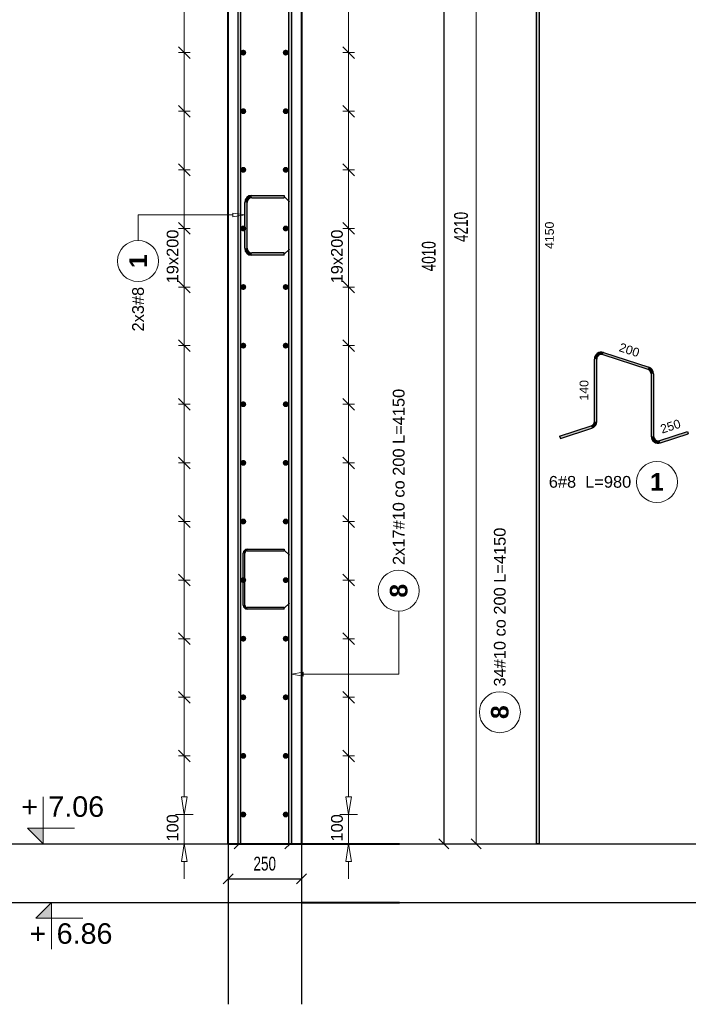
# Model space of a CAD drawing. Extents: x -1474 to 392745, y -90813 to 75879.
# Tile 4 of 9: x 378471 to 380752, y -84301 to -80941. Entities that reach past the tile are written whole.
import ezdxf
from ezdxf.enums import TextEntityAlignment as Align

# ---------------------------------------------------------------- set-up
doc = ezdxf.new("R2010")
doc.units = 0
doc.header["$LTSCALE"] = 10
doc.header["$MEASUREMENT"] = 0
doc.layers.add('P-Linia1', color=3, linetype='Continuous', lineweight=40)
doc.layers.add('P-Wymiar', color=254, linetype='Continuous', lineweight=9)
for name, color, linetype in [('RCAD_kształt pręta', 7, 'Continuous'), ('RCAD_opis kształtu pręta', 7, 'Continuous'), ('RCAD_opis rozkładu', 7, 'Continuous'), ('RCAD_pręt wyrzucony', 130, 'Continuous'), ('RCAD_pręty punktowe', 7, 'Continuous'), ('RCAD_symbole graficzne', 7, 'Continuous')]:
    doc.layers.add(name, color=color, linetype=linetype)
doc.styles.add('ROMANS', font='arial.ttf', dxfattribs={"width": 0.7})
doc.styles.add('style1', font='arial.ttf')
doc.styles.add('style3', font='arialbd.ttf')
doc.dimstyles.new('A25', dxfattribs={"dimscale": 27, "dimtxt": 1.75, "dimasz": 0.05, "dimexe": 0, "dimexo": 0, "dimgap": 1, "dimtad": 1, "dimdec": 4, "dimrnd": 1, "dimdsep": 46, "dimtxsty": 'ROMANS', "dimblk": '[[[[[[[[', "dimcen": 2, "dimdle": 2, "dimse1": 1, "dimse2": 1, "dimclrd": 256, "dimclrt": 1, "dimadec": 0, "dimazin": 0, "dimtfac": 1, "dimtdec": 4, "dimtix": 1, "dimtmove": 2, "dimatfit": 3, "dimldrblk": '[[[[[[[[', "dimfxl": 0, "dimtvp": 0.6, "dimtolj": 1, "dimlwd": -1, "dimarcsym": 0})

# ---------------------------------------------------------------- blocks, each defined once
blk = doc.blocks.new('[[[[[[[[')
at = {"layer": 'P-Wymiar'}
for p, q in [((-12.7, -12.7), (12.7, 12.7)), ((0, 0), (-4.6, 0)), ((0, 18), (0, -18))]:
    blk.add_line(p, q, dxfattribs=at)
blk = doc.blocks.new('*D140')
at = {"layer": 'Defpoints', "color": 0, "transparency": 16777216}
for p in [(379270.5, -79542.9), (380028, -79542.9), (379268.6, -83752.9)]:
    blk.add_point(p, dxfattribs=at)
at = {"layer": 'P-Wymiar', "transparency": 16777216}
blk.add_line((380028, -83751.6), (380028, -79544.3), dxfattribs=at)
at = {"layer": 'P-Wymiar', "transparency": 16777216, "xscale": 1.35, "yscale": 1.35, "zscale": 1.35}
for p, rotation in [((380028, -79542.9), 90), ((380028, -83752.9), 270)]:
    blk.add_blockref('[[[[[[[[', p, dxfattribs=dict(at, rotation=rotation))
at = {"layer": 'P-Wymiar', "color": 1, "transparency": 16777216, "insert": (379976.9, -81647.9), "char_height": 47.25, "attachment_point": 5, "rotation": 90, "style": 'ROMANS'}
blk.add_mtext('\\A1;4210', dxfattribs=at)
blk = doc.blocks.new('*D141')
at = {"transparency": 16777216}
blk.add_line((379183.3, -83872), (379430.6, -83872), dxfattribs=at)
at = {"layer": 'Defpoints', "color": 0, "transparency": 16777216}
for p in [(379182, -83375.2), (379432, -83375.2), (379432, -83872)]:
    blk.add_point(p, dxfattribs=at)
at = {"transparency": 16777216, "xscale": 1.35, "yscale": 1.35, "zscale": 1.35, "rotation": 180}
blk.add_blockref('[[[[[[[[', (379182, -83872), dxfattribs=at)
at = {"transparency": 16777216, "xscale": 1.35, "yscale": 1.35, "zscale": 1.35}
blk.add_blockref('[[[[[[[[', (379432, -83872), dxfattribs=at)
at = {"color": 1, "transparency": 16777216, "insert": (379307, -83820.9), "char_height": 47.25, "attachment_point": 5, "style": 'ROMANS', "bg_fill": 3, "box_fill_scale": 1.25, "bg_fill_color": 256, "bg_fill_true_color": 13158600, "bg_fill_transparency": 0}
blk.add_mtext('\\A1;250', dxfattribs=at)
blk = doc.blocks.new('*D143')
at = {"transparency": 16777216}
blk.add_line((379918, -79744.3), (379918, -83751.6), dxfattribs=at)
at = {"layer": 'Defpoints', "color": 0, "transparency": 16777216}
for p in [(378679, -79742.9), (379918, -83752.9), (379918, -83752.9)]:
    blk.add_point(p, dxfattribs=at)
at = {"transparency": 16777216, "xscale": 1.35, "yscale": 1.35, "zscale": 1.35}
for p, rotation in [((379918, -79742.9), 90), ((379918, -83752.9), 270)]:
    blk.add_blockref('[[[[[[[[', p, dxfattribs=dict(at, rotation=rotation))
at = {"color": 1, "transparency": 16777216, "insert": (379866.8, -81747.9), "char_height": 47.25, "attachment_point": 5, "rotation": 90, "style": 'ROMANS', "bg_fill": 3, "box_fill_scale": 1.25, "bg_fill_color": 256, "bg_fill_true_color": 13158600, "bg_fill_transparency": 0}
blk.add_mtext('\\A1;4010', dxfattribs=at)

msp = doc.modelspace()

# ---------------------------------------------------------------- hatches: boundary and pattern name
at = {"layer": 'RCAD_pręt wyrzucony'}
for points in [[(380233.50076, -79599.82593), (380243.50076, -79599.82593), (380243.50076, -83752.93326), (380233.50076, -83752.93326)], [(380460.52629, -82083.68255), (380462.99842, -82076.07409), (380617.01395, -82126.11677), (380614.54182, -82133.72523)], [(380439.58202, -82311.84096), (380431.58202, -82311.84096), (380431.58202, -82098.89945), (380439.58202, -82098.89945)], [(380625.59755, -82148.94213), (380633.59755, -82148.94213), (380633.59755, -82361.88364), (380625.59755, -82361.88364)], [(380315.55838, -82369.57571), (380313.08624, -82361.96725), (380420.52629, -82327.05787), (380422.99842, -82334.66632)], [(380657.01395, -82384.709), (380654.54182, -82377.10055), (380749.62118, -82346.20739), (380752.09332, -82353.81584)]]:
    msp.add_hatch(color=4, dxfattribs=at).paths.add_polyline_path(points, flags=0)
h = msp.add_hatch(color=4, dxfattribs=at)
edge = h.paths.add_edge_path(flags=0)
edge.add_line((380462.99842, -82076.07409), (380460.52629, -82083.68255))
edge.add_arc((380455.58202, -82098.89945), 16, 72, 180)
edge.add_line((380439.58202, -82098.89945), (380431.58202, -82098.89945))
edge.add_arc((380455.58202, -82098.89945), 24, 432, 540, ccw=False)
h = msp.add_hatch(color=4, dxfattribs=at)
edge = h.paths.add_edge_path(flags=0)
edge.add_line((380633.59755, -82148.94213), (380625.59755, -82148.94213))
edge.add_arc((380609.59755, -82148.94213), 16, 0, 72)
edge.add_line((380614.54182, -82133.72523), (380617.01395, -82126.11677))
edge.add_arc((380609.59755, -82148.94213), 24, 360, 432, ccw=False)
h = msp.add_hatch(color=4, dxfattribs=at)
edge = h.paths.add_edge_path(flags=0)
edge.add_line((380422.99842, -82334.66632), (380420.52629, -82327.05787))
edge.add_arc((380415.58202, -82311.84096), 16, -72, 0)
edge.add_line((380431.58202, -82311.84096), (380439.58202, -82311.84096))
edge.add_arc((380415.58202, -82311.84096), 24, 288, 360, ccw=False)
h = msp.add_hatch(color=4, dxfattribs=at)
edge = h.paths.add_edge_path(flags=0)
edge.add_line((380625.59755, -82361.88364), (380633.59755, -82361.88364))
edge.add_arc((380649.59755, -82361.88364), 16, 180, 288)
edge.add_line((380654.54182, -82377.10055), (380657.01395, -82384.709))
edge.add_arc((380649.59755, -82361.88364), 24, 540, 648, ccw=False)
at = {"layer": 'RCAD_symbole graficzne'}
for points in [[(378497.68018, -83699.59993), (378551.01351, -83752.93326), (378551.01351, -83699.59993)], [(378526.02021, -84006.2666), (378579.35354, -83952.93326), (378579.35354, -84006.2666)]]:
    msp.add_hatch(color=1, dxfattribs=at).paths.add_polyline_path(points, flags=0)

# ---------------------------------------------------------------- linework, layer by layer
msp.add_lwpolyline([(379431.99941, -83992.93326), (379431.99941, -84267.33658)])
at = {"layer": 'Defpoints', "color": 21}
for p in [(240787.61674, -83752.93326), (233908.73882, -83752.93326), (247163.76286, -83752.93326), (240284.88493, -83752.93326), (278667.88915, -83752.93326), (271789.01122, -83752.93326), (285044.03526, -83752.93326), (278165.15734, -83752.93326), (240841.65043, -83952.93326), (233962.7725, -83952.93326), (247217.79654, -83952.93326), (240338.91861, -83952.93326), (278721.92283, -83952.93326), (271843.0449, -83952.93326), (285098.06894, -83952.93326), (278219.19102, -83952.93326)]:
    msp.add_xline(p, (1, 0), dxfattribs=at)
at = {"layer": 'P-Linia1'}
for p, q in [((379181.99941, -83752.93326), (379181.99941, -79542.93326)), ((379431.99941, -79742.93326), (379431.99941, -83752.93326))]:
    msp.add_line(p, q, dxfattribs=at)
for points in [[(379181.99941, -83752.93326), (379431.99941, -83752.93326)], [(379431.99941, -83752.93326), (379767.1203, -83752.93326)], [(379431.99941, -83952.93326), (379767.1203, -83952.93326)]]:
    msp.add_lwpolyline(points, dxfattribs=at)
at = {"layer": 'RCAD_opis rozkładu', "color": 8, "lineweight": 0}
for p, q in [((379022.612, -83812.93326), (379042.612, -83812.93326)), ((379032.612, -83872.93326), (379032.612, -83812.93326)), ((379583.31933, -83812.93326), (379603.31933, -83812.93326)), ((379593.31933, -83872.93326), (379593.31933, -83812.93326))]:
    msp.add_line(p, q, dxfattribs=at)
at = {"layer": 'RCAD_pręt wyrzucony', "color": 4}
for p, q in [((380233.50076, -79599.82593), (380233.50076, -83752.93326)), ((380243.50076, -79599.82593), (380243.50076, -83752.93326)), ((380460.52629, -82083.68255), (380614.54182, -82133.72523)), ((380462.99842, -82076.07409), (380617.01395, -82126.11677)), ((380431.58202, -82311.84096), (380431.58202, -82098.89945)), ((380439.58202, -82311.84096), (380439.58202, -82098.89945)), ((380625.59755, -82148.94213), (380625.59755, -82361.88364)), ((380633.59755, -82148.94213), (380633.59755, -82361.88364)), ((380313.08624, -82361.96725), (380420.52629, -82327.05787)), ((380315.55838, -82369.57571), (380422.99842, -82334.66632)), ((380654.54182, -82377.10055), (380749.62118, -82346.20739)), ((380749.62118, -82346.20739), (380752.09332, -82353.81584)), ((380313.08624, -82361.96725), (380315.55838, -82369.57571)), ((380657.01395, -82384.709), (380752.09332, -82353.81584)), ((380243.50076, -83752.93326), (380233.50076, -83752.93326))]:
    msp.add_line(p, q, dxfattribs=at)
at = {"layer": 'RCAD_pręt wyrzucony', "color": 8, "lineweight": 0}
for centre in [(380644.98961, -82517.97488), (380109.19699, -83303.73906)]:
    msp.add_circle(centre, 70, dxfattribs=at)
at = {"layer": 'RCAD_pręt wyrzucony', "color": 4}
for centre, radius, start, end in [((380455.58202, -82098.89945), 24, 72, 180), ((380455.58202, -82098.89945), 16, 72, 180), ((380609.59755, -82148.94213), 16, 360, 72), ((380609.59755, -82148.94213), 24, 360, 72), ((380415.58202, -82311.84096), 16, 288, 0), ((380415.58202, -82311.84096), 24, 288, 0), ((380649.59755, -82361.88364), 24, 180, 288), ((380649.59755, -82361.88364), 16, 180, 288)]:
    msp.add_arc(centre, radius, start, end, dxfattribs=at)
at = {"layer": 'RCAD_symbole graficzne', "color": 1, "lineweight": 0}
for p, q in [((378551.01351, -83752.93326), (378551.01351, -83592.93326)), ((378657.68018, -83699.59993), (378497.68018, -83699.59993)), ((378497.68018, -83699.59993), (378551.01351, -83752.93326)), ((378631.01351, -83752.93326), (378471.01351, -83752.93326)), ((378659.35354, -83952.93326), (378499.35354, -83952.93326)), ((378526.02021, -84006.2666), (378579.35354, -83952.93326)), ((378579.35354, -83952.93326), (378579.35354, -84112.93326)), ((378686.02021, -84006.2666), (378526.02021, -84006.2666))]:
    msp.add_line(p, q, dxfattribs=at)

# ---------------------------------------------------------------- texts
at = {"layer": 'RCAD_pręt wyrzucony', "color": 1, "attachment_point": 5}
for s, insert, char_height, rotation, style in [('4150', (380278.50076, -81676.3796), 30, 90, 'style1'), ('200', (380550.82178, -82067.80846), 30, 342, 'style1'), ('140', (380396.58202, -82205.37021), 30, 90, 'style1'), ('250', (380691.26591, -82328.36699), 30, 18, 'style1'), ('8', (380109.19699, -83303.73906), 60, 90, 'style3')]:
    msp.add_mtext(s, dxfattribs=dict(at, insert=insert, char_height=char_height, rotation=rotation, style=style))
at = {"layer": 'RCAD_pręt wyrzucony', "color": 1, "insert": (380644.98961, -82517.97488), "char_height": 60, "attachment_point": 5, "style": 'style3'}
msp.add_mtext('1', dxfattribs=at)
at = {"layer": 'RCAD_pręt wyrzucony', "color": 2, "insert": (380416.76314, -82517.97488), "char_height": 40, "attachment_point": 5, "style": 'style1'}
msp.add_mtext('6#8  L=980', dxfattribs=at)
at = {"layer": 'RCAD_pręt wyrzucony', "color": 2, "insert": (380109.19699, -82945.1306), "char_height": 40, "attachment_point": 5, "rotation": 90, "style": 'style1'}
msp.add_mtext('34#10 co 200 L=4150', dxfattribs=at)
at = {"layer": 'RCAD_symbole graficzne', "color": 2, "style": 'style1'}
msp.add_text('+', height=70, dxfattribs=at).set_placement((378533.23573, -83681.82215), align=Align.BOTTOM_RIGHT)
msp.add_text('6.86 ', height=70, dxfattribs=at).set_placement((378597.13132, -84024.04438), align=Align.TOP_LEFT)
msp.add_text('+', height=70, dxfattribs=at).set_placement((378561.57576, -84024.04438), align=Align.TOP_RIGHT)

# ---------------------------------------------------------------- dimensions: what is measured, and where the dimension line sits
at = {"layer": 'P-Wymiar'}
dim = msp.add_linear_dim(base=(380028.03927, -79542.93326), p1=(379268.64356, -83752.93326), p2=(379270.46263, -79542.93326), angle=90, dimstyle='A25', dxfattribs=at)
dim.commit()
dim.dimension.update_dxf_attribs({"geometry": '*D140', "text_midpoint": (379976.9147, -81647.93326)})

# ---------------------------------------------------------------- next in the draw order: dimensions: what is measured, and where the dimension line sits
dim = msp.add_linear_dim(base=(379431.99941, -83872.02477), p1=(379181.99941, -83375.22982), p2=(379431.99941, -83375.22982), dimstyle='A25', override={"dimfxl": 160, "dimfxlon": 1, "dimtfill": 1})
dim.commit()
dim.dimension.update_dxf_attribs({"geometry": '*D141', "text_midpoint": (379306.99941, -83820.90019)})

# ---------------------------------------------------------------- next in the draw order: dimensions: what is measured, and where the dimension line sits
dim = msp.add_linear_dim(base=(379917.95282, -83752.93326), p1=(378678.9963, -79742.93326), p2=(379917.95282, -83752.93326), angle=90, dimstyle='A25', override={"dimfxl": 160, "dimfxlon": 1, "dimtfill": 1})
dim.commit()
dim.dimension.update_dxf_attribs({"geometry": '*D143', "text_midpoint": (379866.82824, -81747.93326)})

# ---------------------------------------------------------------- next in the draw order: hatches: boundary and pattern name
at = {"layer": 'RCAD_kształt pręta'}
for points in [[(379214.77944, -79599.82593), (379224.77944, -79599.82593), (379224.77944, -83752.93326), (379214.77944, -83752.93326)], [(379388.42551, -79599.82593), (379398.42551, -79599.82593), (379398.42551, -83752.93326), (379388.42551, -83752.93326)], [(379262.58335, -81548.17011), (379262.58335, -81540.17011), (379373.58335, -81540.17011), (379373.58335, -81548.17011)], [(379246.58335, -81720.6471), (379238.58335, -81720.6471), (379238.58335, -81564.17011), (379246.58335, -81564.17011)], [(379373.58335, -81736.6471), (379373.58335, -81744.6471), (379262.58335, -81744.6471), (379262.58335, -81736.6471)], [(379247.08335, -82753.64543), (379247.08335, -82747.64543), (379373.58335, -82747.64543), (379373.58335, -82753.64543)], [(379239.58335, -82938.62241), (379233.58335, -82938.62241), (379233.58335, -82761.14543), (379239.58335, -82761.14543)], [(379373.58335, -82946.12241), (379373.58335, -82952.12241), (379247.08335, -82952.12241), (379247.08335, -82946.12241)]]:
    msp.add_hatch(color=4, dxfattribs=at).paths.add_polyline_path(points, flags=0)
h = msp.add_hatch(color=4, dxfattribs=at)
edge = h.paths.add_edge_path(flags=0)
edge.add_line((379262.58335, -81540.17011), (379262.58335, -81548.17011))
edge.add_arc((379262.58335, -81564.17011), 16, 90, 180)
edge.add_line((379246.58335, -81564.17011), (379238.58335, -81564.17011))
edge.add_arc((379262.58335, -81564.17011), 24, 450, 540, ccw=False)
h = msp.add_hatch(color=4, dxfattribs=at)
edge = h.paths.add_edge_path(flags=0)
edge.add_line((379238.58335, -81720.6471), (379246.58335, -81720.6471))
edge.add_arc((379262.58335, -81720.6471), 16, -180, -90)
edge.add_line((379262.58335, -81736.6471), (379262.58335, -81744.6471))
edge.add_arc((379262.58335, -81720.6471), 24, 540, 630, ccw=False)
h = msp.add_hatch(color=4, dxfattribs=at)
edge = h.paths.add_edge_path(flags=0)
edge.add_line((379247.08335, -82747.64543), (379247.08335, -82753.64543))
edge.add_arc((379247.08335, -82761.14543), 7.5, 90, 180)
edge.add_line((379239.58335, -82761.14543), (379233.58335, -82761.14543))
edge.add_arc((379247.08335, -82761.14543), 13.5, 450, 540, ccw=False)
h = msp.add_hatch(color=4, dxfattribs=at)
edge = h.paths.add_edge_path(flags=0)
edge.add_line((379233.58335, -82938.62241), (379239.58335, -82938.62241))
edge.add_arc((379247.08335, -82938.62241), 7.5, -180, -90)
edge.add_line((379247.08335, -82946.12241), (379247.08335, -82952.12241))
edge.add_arc((379247.08335, -82938.62241), 13.5, 540, 630, ccw=False)
at = {"layer": 'RCAD_pręty punktowe'}
h = msp.add_hatch(color=1, dxfattribs=at)
edge = h.paths.add_edge_path(flags=0)
edge.add_arc((379233.91616, -81052.93326), 10, 0, 360)
h = msp.add_hatch(color=1, dxfattribs=at)
edge = h.paths.add_edge_path(flags=0)
edge.add_arc((379378.49488, -81052.93326), 10, 0, 360)
h = msp.add_hatch(color=1, dxfattribs=at)
edge = h.paths.add_edge_path(flags=0)
edge.add_arc((379233.91616, -81252.93326), 10, 0, 360)
h = msp.add_hatch(color=1, dxfattribs=at)
edge = h.paths.add_edge_path(flags=0)
edge.add_arc((379378.49488, -81252.93326), 10, 0, 360)
h = msp.add_hatch(color=1, dxfattribs=at)
edge = h.paths.add_edge_path(flags=0)
edge.add_arc((379233.91616, -81452.93326), 10, 0, 360)
h = msp.add_hatch(color=1, dxfattribs=at)
edge = h.paths.add_edge_path(flags=0)
edge.add_arc((379378.49488, -81452.93326), 10, 0, 360)
h = msp.add_hatch(color=1, dxfattribs=at)
edge = h.paths.add_edge_path(flags=0)
edge.add_arc((379233.91616, -81652.93326), 10, 0, 360)
h = msp.add_hatch(color=1, dxfattribs=at)
edge = h.paths.add_edge_path(flags=0)
edge.add_arc((379378.49488, -81652.93326), 10, 0, 360)
h = msp.add_hatch(color=1, dxfattribs=at)
edge = h.paths.add_edge_path(flags=0)
edge.add_arc((379233.91616, -81852.93326), 10, 0, 360)
h = msp.add_hatch(color=1, dxfattribs=at)
edge = h.paths.add_edge_path(flags=0)
edge.add_arc((379378.49488, -81852.93326), 10, 0, 360)
h = msp.add_hatch(color=1, dxfattribs=at)
edge = h.paths.add_edge_path(flags=0)
edge.add_arc((379233.91616, -82052.93326), 10, 0, 360)
h = msp.add_hatch(color=1, dxfattribs=at)
edge = h.paths.add_edge_path(flags=0)
edge.add_arc((379378.49488, -82052.93326), 10, 0, 360)
h = msp.add_hatch(color=1, dxfattribs=at)
edge = h.paths.add_edge_path(flags=0)
edge.add_arc((379233.91616, -82252.93326), 10, 0, 360)
h = msp.add_hatch(color=1, dxfattribs=at)
edge = h.paths.add_edge_path(flags=0)
edge.add_arc((379378.49488, -82252.93326), 10, 0, 360)
h = msp.add_hatch(color=1, dxfattribs=at)
edge = h.paths.add_edge_path(flags=0)
edge.add_arc((379233.91616, -82452.93326), 10, 0, 360)
h = msp.add_hatch(color=1, dxfattribs=at)
edge = h.paths.add_edge_path(flags=0)
edge.add_arc((379378.49488, -82452.93326), 10, 0, 360)
h = msp.add_hatch(color=1, dxfattribs=at)
edge = h.paths.add_edge_path(flags=0)
edge.add_arc((379233.91616, -82652.93326), 10, 0, 360)
h = msp.add_hatch(color=1, dxfattribs=at)
edge = h.paths.add_edge_path(flags=0)
edge.add_arc((379378.49488, -82652.93326), 10, 0, 360)
h = msp.add_hatch(color=1, dxfattribs=at)
edge = h.paths.add_edge_path(flags=0)
edge.add_arc((379233.91616, -82852.93326), 10, 0, 360)
h = msp.add_hatch(color=1, dxfattribs=at)
edge = h.paths.add_edge_path(flags=0)
edge.add_arc((379378.49488, -82852.93326), 10, 0, 360)
h = msp.add_hatch(color=1, dxfattribs=at)
edge = h.paths.add_edge_path(flags=0)
edge.add_arc((379233.91616, -83052.93326), 10, 0, 360)
h = msp.add_hatch(color=1, dxfattribs=at)
edge = h.paths.add_edge_path(flags=0)
edge.add_arc((379378.49488, -83052.93326), 10, 0, 360)
h = msp.add_hatch(color=1, dxfattribs=at)
edge = h.paths.add_edge_path(flags=0)
edge.add_arc((379233.91616, -83252.93326), 10, 0, 360)
h = msp.add_hatch(color=1, dxfattribs=at)
edge = h.paths.add_edge_path(flags=0)
edge.add_arc((379378.49488, -83252.93326), 10, 0, 360)
h = msp.add_hatch(color=1, dxfattribs=at)
edge = h.paths.add_edge_path(flags=0)
edge.add_arc((379233.91616, -83452.93326), 10, 0, 360)
h = msp.add_hatch(color=1, dxfattribs=at)
edge = h.paths.add_edge_path(flags=0)
edge.add_arc((379378.49488, -83452.93326), 10, 0, 360)
h = msp.add_hatch(color=1, dxfattribs=at)
edge = h.paths.add_edge_path(flags=0)
edge.add_arc((379233.91616, -83652.93326), 10, 0, 360)
h = msp.add_hatch(color=1, dxfattribs=at)
edge = h.paths.add_edge_path(flags=0)
edge.add_arc((379378.49488, -83652.93326), 10, 0, 360)

# ---------------------------------------------------------------- next in the draw order: linework, layer by layer
for points in [[(379181.99941, -83752.93326), (379181.99941, -84300.59433)], [(379431.99941, -83752.93326), (379431.99941, -84300.59433)]]:
    msp.add_lwpolyline(points)
at = {"layer": 'RCAD_kształt pręta', "color": 4}
for p, q in [((379214.77944, -79599.82593), (379214.77944, -83752.93326)), ((379224.77944, -79599.82593), (379224.77944, -83752.93326)), ((379388.42551, -79599.82593), (379388.42551, -83752.93326)), ((379398.42551, -79599.82593), (379398.42551, -83752.93326)), ((379262.58335, -81540.17011), (379373.58335, -81540.17011)), ((379373.58335, -81540.17011), (379373.58335, -81548.17011)), ((379238.58335, -81720.6471), (379238.58335, -81564.17011)), ((379246.58335, -81720.6471), (379246.58335, -81564.17011)), ((379262.58335, -81548.17011), (379373.58335, -81548.17011)), ((379373.58335, -81736.6471), (379262.58335, -81736.6471)), ((379373.58335, -81744.6471), (379262.58335, -81744.6471)), ((379373.58335, -81744.6471), (379373.58335, -81736.6471)), ((379247.08335, -82747.64543), (379373.58335, -82747.64543)), ((379247.08335, -82753.64543), (379373.58335, -82753.64543)), ((379373.58335, -82747.64543), (379373.58335, -82753.64543)), ((379233.58335, -82938.62241), (379233.58335, -82761.14543)), ((379239.58335, -82938.62241), (379239.58335, -82761.14543)), ((379373.58335, -82946.12241), (379247.08335, -82946.12241)), ((379373.58335, -82952.12241), (379247.08335, -82952.12241)), ((379373.58335, -82952.12241), (379373.58335, -82946.12241)), ((379224.77944, -83752.93326), (379214.77944, -83752.93326)), ((379398.42551, -83752.93326), (379388.42551, -83752.93326))]:
    msp.add_line(p, q, dxfattribs=at)
at = {"layer": 'RCAD_kształt pręta', "color": 2, "lineweight": 5}
for p, q in [((379373.58335, -81544.17011), (379391.08335, -81561.67011)), ((379373.58335, -81740.6471), (379391.08335, -81723.1471)), ((379373.58335, -82750.64543), (379391.08335, -82768.14543)), ((379373.58335, -82949.12241), (379391.08335, -82931.62241)), ((379219.77944, -83752.93326), (379202.27944, -83770.43326)), ((379393.42551, -83752.93326), (379375.92551, -83770.43326))]:
    msp.add_line(p, q, dxfattribs=at)
at = {"layer": 'RCAD_kształt pręta', "color": 4}
for centre, radius, start, end in [((379262.58335, -81564.17011), 24, 90, 180), ((379262.58335, -81564.17011), 16, 90, 180), ((379262.58335, -81720.6471), 24, 180, 270), ((379262.58335, -81720.6471), 16, 180, 270), ((379247.08335, -82761.14543), 13.5, 90, 180), ((379247.08335, -82761.14543), 7.5, 90, 180), ((379247.08335, -82938.62241), 13.5, 180, 270), ((379247.08335, -82938.62241), 7.5, 180, 270)]:
    msp.add_arc(centre, radius, start, end, dxfattribs=at)
at = {"layer": 'RCAD_opis kształtu pręta', "color": 8, "lineweight": 0}
for p, q in [((378874.94385, -81607.07389), (379198.58335, -81607.07389)), ((378874.94385, -81607.07389), (378874.94385, -81694.31192)), ((379198.58335, -81600.40722), (379238.58335, -81607.07389)), ((379198.58335, -81600.40722), (379198.58335, -81613.74056)), ((379238.58335, -81607.07389), (379198.58335, -81613.74056)), ((379764.26089, -83174.04944), (379764.26089, -82959.30508)), ((379398.42551, -83174.04944), (379438.42551, -83167.38278)), ((379438.42551, -83180.71611), (379398.42551, -83174.04944)), ((379438.42551, -83180.71611), (379438.42551, -83167.38278)), ((379764.26089, -83174.04944), (379438.42551, -83174.04944))]:
    msp.add_line(p, q, dxfattribs=at)
for centre in [(378874.94385, -81764.31192), (379764.26089, -82889.30508)]:
    msp.add_circle(centre, 70, dxfattribs=at)
at = {"layer": 'RCAD_opis rozkładu', "color": 8, "lineweight": 0}
for p, q in [((379032.612, -81052.93326), (379032.612, -80852.93326)), ((379593.31933, -81052.93326), (379593.31933, -80852.93326)), ((379052.612, -81072.93326), (379012.612, -81032.93326)), ((379613.31933, -81072.93326), (379573.31933, -81032.93326)), ((379012.612, -81052.93326), (379052.612, -81052.93326)), ((379032.612, -81252.93326), (379032.612, -81052.93326)), ((379613.31933, -81052.93326), (379573.31933, -81052.93326)), ((379593.31933, -81252.93326), (379593.31933, -81052.93326)), ((379052.612, -81272.93326), (379012.612, -81232.93326)), ((379613.31933, -81272.93326), (379573.31933, -81232.93326)), ((379012.612, -81252.93326), (379052.612, -81252.93326)), ((379032.612, -81452.93326), (379032.612, -81252.93326)), ((379613.31933, -81252.93326), (379573.31933, -81252.93326)), ((379593.31933, -81452.93326), (379593.31933, -81252.93326)), ((379052.612, -81472.93326), (379012.612, -81432.93326)), ((379613.31933, -81472.93326), (379573.31933, -81432.93326)), ((379012.612, -81452.93326), (379052.612, -81452.93326)), ((379032.612, -81652.93326), (379032.612, -81452.93326)), ((379613.31933, -81452.93326), (379573.31933, -81452.93326)), ((379593.31933, -81652.93326), (379593.31933, -81452.93326)), ((379052.612, -81672.93326), (379012.612, -81632.93326)), ((379613.31933, -81672.93326), (379573.31933, -81632.93326)), ((379012.612, -81652.93326), (379052.612, -81652.93326)), ((379032.612, -81752.93326), (379032.612, -81652.93326)), ((379613.31933, -81652.93326), (379573.31933, -81652.93326)), ((379593.31933, -81752.93326), (379593.31933, -81652.93326)), ((379032.612, -81752.93326), (379032.612, -81852.93326)), ((379593.31933, -81752.93326), (379593.31933, -81852.93326)), ((379012.612, -81832.93326), (379052.612, -81872.93326)), ((379573.31933, -81832.93326), (379613.31933, -81872.93326)), ((379012.612, -81852.93326), (379052.612, -81852.93326)), ((379032.612, -81852.93326), (379032.612, -82052.93326)), ((379613.31933, -81852.93326), (379573.31933, -81852.93326)), ((379593.31933, -81852.93326), (379593.31933, -82052.93326)), ((379012.612, -82032.93326), (379052.612, -82072.93326)), ((379573.31933, -82032.93326), (379613.31933, -82072.93326)), ((379012.612, -82052.93326), (379052.612, -82052.93326)), ((379032.612, -82052.93326), (379032.612, -82252.93326)), ((379613.31933, -82052.93326), (379573.31933, -82052.93326)), ((379593.31933, -82052.93326), (379593.31933, -82252.93326)), ((379012.612, -82232.93326), (379052.612, -82272.93326)), ((379573.31933, -82232.93326), (379613.31933, -82272.93326)), ((379012.612, -82252.93326), (379052.612, -82252.93326)), ((379032.612, -82252.93326), (379032.612, -82452.93326)), ((379613.31933, -82252.93326), (379573.31933, -82252.93326)), ((379593.31933, -82252.93326), (379593.31933, -82452.93326)), ((379012.612, -82432.93326), (379052.612, -82472.93326)), ((379012.612, -82452.93326), (379052.612, -82452.93326)), ((379032.612, -82452.93326), (379032.612, -82652.93326)), ((379573.31933, -82432.93326), (379613.31933, -82472.93326)), ((379613.31933, -82452.93326), (379573.31933, -82452.93326)), ((379593.31933, -82452.93326), (379593.31933, -82652.93326)), ((379012.612, -82632.93326), (379052.612, -82672.93326)), ((379012.612, -82652.93326), (379052.612, -82652.93326)), ((379032.612, -82652.93326), (379032.612, -82852.93326)), ((379573.31933, -82632.93326), (379613.31933, -82672.93326)), ((379613.31933, -82652.93326), (379573.31933, -82652.93326)), ((379593.31933, -82652.93326), (379593.31933, -82852.93326)), ((379012.612, -82832.93326), (379052.612, -82872.93326)), ((379012.612, -82852.93326), (379052.612, -82852.93326)), ((379032.612, -82852.93326), (379032.612, -83052.93326)), ((379573.31933, -82832.93326), (379613.31933, -82872.93326)), ((379613.31933, -82852.93326), (379573.31933, -82852.93326)), ((379593.31933, -82852.93326), (379593.31933, -83052.93326)), ((379012.612, -83032.93326), (379052.612, -83072.93326)), ((379012.612, -83052.93326), (379052.612, -83052.93326)), ((379032.612, -83052.93326), (379032.612, -83252.93326)), ((379573.31933, -83032.93326), (379613.31933, -83072.93326)), ((379613.31933, -83052.93326), (379573.31933, -83052.93326)), ((379593.31933, -83052.93326), (379593.31933, -83252.93326)), ((379012.612, -83232.93326), (379052.612, -83272.93326)), ((379012.612, -83252.93326), (379052.612, -83252.93326)), ((379032.612, -83252.93326), (379032.612, -83452.93326)), ((379573.31933, -83232.93326), (379613.31933, -83272.93326)), ((379613.31933, -83252.93326), (379573.31933, -83252.93326)), ((379593.31933, -83252.93326), (379593.31933, -83452.93326)), ((379012.612, -83432.93326), (379052.612, -83472.93326)), ((379012.612, -83452.93326), (379052.612, -83452.93326)), ((379032.612, -83452.93326), (379032.612, -83592.93326)), ((379573.31933, -83432.93326), (379613.31933, -83472.93326)), ((379613.31933, -83452.93326), (379573.31933, -83452.93326)), ((379593.31933, -83452.93326), (379593.31933, -83592.93326)), ((379032.612, -83652.93326), (379022.612, -83592.93326)), ((379042.612, -83592.93326), (379022.612, -83592.93326)), ((379042.612, -83592.93326), (379032.612, -83652.93326)), ((379593.31933, -83652.93326), (379583.31933, -83592.93326)), ((379603.31933, -83592.93326), (379583.31933, -83592.93326)), ((379603.31933, -83592.93326), (379593.31933, -83652.93326)), ((379002.612, -83652.93326), (379062.612, -83652.93326)), ((379032.612, -83652.93326), (379032.612, -83752.93326)), ((379623.31933, -83652.93326), (379563.31933, -83652.93326)), ((379593.31933, -83652.93326), (379593.31933, -83752.93326)), ((379062.612, -83752.93326), (379002.612, -83752.93326)), ((379022.612, -83812.93326), (379032.612, -83752.93326)), ((379032.612, -83752.93326), (379042.612, -83812.93326)), ((379623.31933, -83752.93326), (379563.31933, -83752.93326)), ((379583.31933, -83812.93326), (379593.31933, -83752.93326)), ((379593.31933, -83752.93326), (379603.31933, -83812.93326))]:
    msp.add_line(p, q, dxfattribs=at)

# ---------------------------------------------------------------- next in the draw order: texts
at = {"layer": 'RCAD_opis kształtu pręta', "color": 1, "attachment_point": 5, "rotation": 90}
for s, insert, char_height, style in [('1', (378874.94385, -81764.31192), 60, 'style3'), ('2x3#8  ', (378874.94385, -81928.39105), 40, 'style1'), ('2x17#10 co 200 L=4150', (379764.26089, -82500.83304), 40, 'style1'), ('8', (379764.26089, -82889.30508), 60, 'style3')]:
    msp.add_mtext(s, dxfattribs=dict(at, insert=insert, char_height=char_height, style=style))
at = {"layer": 'RCAD_opis rozkładu', "color": 2, "char_height": 40, "attachment_point": 7, "rotation": 90, "style": 'style1'}
for s, insert in [('19x200', (379013.03492, -81840.21839)), ('19x200', (379573.74225, -81840.21839)), ('100', (379013.03492, -83745.17065)), ('100', (379573.74225, -83745.17065))]:
    msp.add_mtext(s, dxfattribs=dict(at, insert=insert))
at = {"layer": 'RCAD_symbole graficzne', "color": 2, "style": 'style1'}
msp.add_text('7.06 ', height=70, dxfattribs=at).set_placement((378568.79129, -83681.82215), align=Align.BOTTOM_LEFT)

doc.saveas('drawing.dxf')
